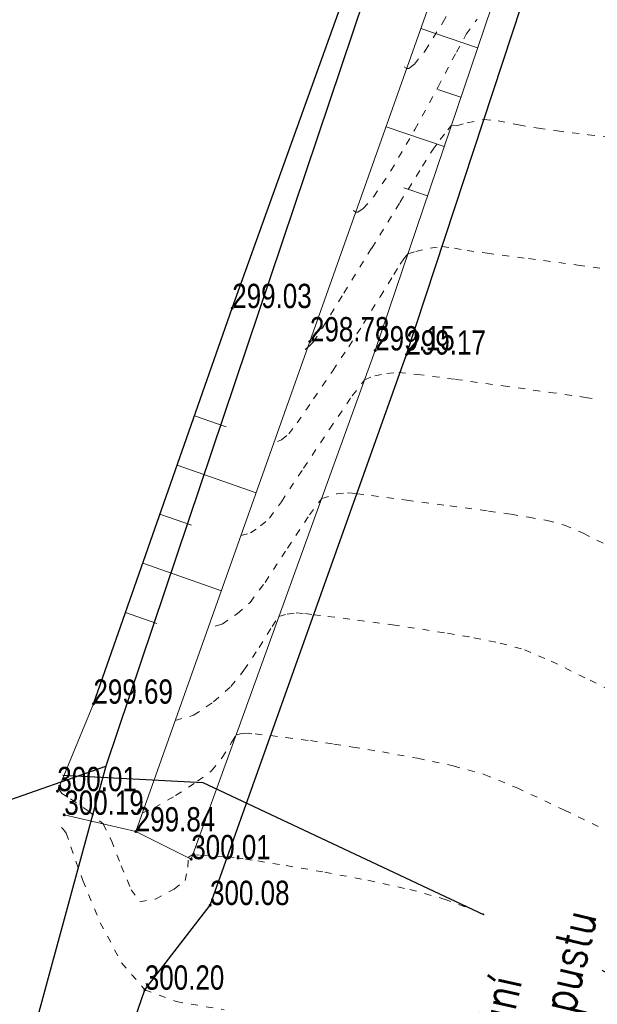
# Model space of a CAD drawing. Header units: feet. Extents: x -783217 to -782936, y -1044805 to -1043930.
# Tile 31 of 81: x -783071 to -783063, y -1044520 to -1044506. Entities that reach past the tile are written whole.
import ezdxf
from ezdxf import colors
from ezdxf.entities.mleader import LeaderData, LeaderLine
from ezdxf.math import Vec2, Vec3

# ---------------------------------------------------------------- set-up
doc = ezdxf.new("R2010")
doc.units = ezdxf.units.FT
doc.header["$MEASUREMENT"] = 0
doc.linetypes.add('ACAD_ISO07W100', pattern=[3, 0, -3])
for name, color, linetype, lineweight in [('BOURÁNÍ', 1, 'Continuous', 50), ('KN_hranice pozemků', 140, 'Continuous', 30), ('S_RIS', 12, 'Continuous', 9), ('Vrstevnice', 250, 'ACAD_ISO07W100', 15), ('Vrstva 51', 7, 'Continuous', 0), ('Z_svahování', 36, 'Continuous', 9), ('Z_VÝŠKY', 7, 'Continuous', 9), ('Z_VÝŠKY NETISK', 252, 'Continuous', 9)]:
    doc.layers.add(name, color=color, linetype=linetype, lineweight=lineweight)
for name, color, linetype in [('S_kabely NN', 92, 'SILVNNO'), ('Z_hrany ploch', 7, 'Continuous'), ('Z_oploceni', 3, 'PLOTDRTL')]:
    doc.layers.add(name, color=color, linetype=linetype)
doc.styles.add('ROMANS', font='romans.shx', dxfattribs={"width": 0.8})
doc.styles.add('Style-cs_Working', font='cs_Working.shx')
doc.linetypes.add('PLOTDRTL', pattern='A,5,[95,civil.shx,S=1,R=0,X=0,Y=0],5', length=10)
doc.linetypes.add('SILVNNO', pattern='A,7,-6.5,[28,civil.shx,S=1,R=0,X=0,Y=0],-6.5', length=20)

msp = doc.modelspace()

# ---------------------------------------------------------------- linework, layer by layer
at = {"layer": 'KN_hranice pozemků', "linetype": 'Continuous'}
for p, q in [((-783058.79, -1044484.59), (-783069.67, -1044516.92)), ((-783086.59, -1044522.84), (-783069.67, -1044516.92)), ((-783069.67, -1044516.92), (-783071.47, -1044523.51))]:
    msp.add_line(p, q, dxfattribs=at)
at = {"layer": 'S_kabely NN', "ltscale": 0.2}
msp.add_lwpolyline([(-783058.81, -1044522.69), (-783061.14, -1044520.51), (-783068.27, -1044517.16), (-783070.29, -1044517.055)], dxfattribs=at)
at = {"layer": 'S_RIS', "linetype": 'Continuous', "flags": 128}
msp.add_lwpolyline([(-783070.37, -1044517.28), (-783069.85, -1044516.02)], dxfattribs=at)
at = {"layer": 'Vrstevnice', "ltscale": 0.04}
for points, elevation in [([(-783065.367, -1044506.845), (-783065.361, -1044506.855), (-783065.336, -1044506.869), (-783065.305, -1044506.866), (-783065.226, -1044506.808), (-783065.07, -1044506.612), (-783064.816, -1044506.206), (-783064.477, -1044505.596)], 298.4), ([(-783066.105, -1044508.912), (-783066.1, -1044508.921), (-783066.07, -1044508.938), (-783066.04, -1044508.936), (-783065.963, -1044508.887), (-783065.812, -1044508.714), (-783065.564, -1044508.343), (-783065.218, -1044507.748), (-783064.885, -1044507.133), (-783064.619, -1044506.632), (-783064.478, -1044506.376), (-783064.319, -1044506.157)], 298.6), ([(-783066.799, -1044510.915), (-783066.741, -1044510.869), (-783066.679, -1044510.807), (-783066.551, -1044510.603), (-783066.242, -1044510.104), (-783065.84, -1044509.455), (-783065.433, -1044508.797), (-783065.108, -1044508.275), (-783064.955, -1044508.032), (-783064.853, -1044507.893), (-783064.744, -1044507.75), (-783064.691, -1044507.684), (-783064.617, -1044507.696), (-783064.464, -1044507.65), (-783064.223, -1044507.601), (-783064.019, -1044507.624), (-783063.723, -1044507.68), (-783063.438, -1044507.73), (-783063.17, -1044507.766), (-783062.723, -1044507.822), (-783062.193, -1044507.889)], 298.8), ([(-783067.196, -1044512.241), (-783067.141, -1044512.216), (-783067.036, -1044512.134), (-783066.916, -1044511.972), (-783066.677, -1044511.627), (-783066.401, -1044511.222), (-783066.171, -1044510.877), (-783065.958, -1044510.542), (-783065.719, -1044510.156), (-783065.522, -1044509.834), (-783065.432, -1044509.688), (-783065.378, -1044509.61), (-783065.319, -1044509.539), (-783065.205, -1044509.505), (-783064.998, -1044509.458), (-783064.827, -1044509.433), (-783064.647, -1044509.455), (-783064.466, -1044509.492), (-783064.178, -1044509.53), (-783063.581, -1044509.608), (-783062.868, -1044509.701), (-783062.235, -1044509.785)], 299), ([(-783067.725, -1044513.597), (-783067.588, -1044513.559), (-783067.441, -1044513.459), (-783067.314, -1044513.347), (-783067.142, -1044513.109), (-783066.821, -1044512.626), (-783066.448, -1044512.063), (-783066.123, -1044511.585), (-783065.944, -1044511.356), (-783065.797, -1044511.294), (-783065.62, -1044511.262), (-783065.451, -1044511.25), (-783065.183, -1044511.276), (-783064.633, -1044511.347), (-783063.948, -1044511.44), (-783063.275, -1044511.534), (-783062.763, -1044511.606), (-783062.558, -1044511.636)], 299.2), ([(-783068.098, -1044514.901), (-783067.997, -1044514.873), (-783067.779, -1044514.725), (-783067.592, -1044514.56), (-783067.377, -1044514.272), (-783067.052, -1044513.778), (-783066.738, -1044513.3), (-783066.56, -1044513.061), (-783066.347, -1044512.998), (-783066.189, -1044512.981), (-783066.122, -1044512.986), (-783066.055, -1044512.994), (-783065.841, -1044513.022), (-783065.335, -1044513.088), (-783064.714, -1044513.17), (-783064.155, -1044513.245), (-783063.833, -1044513.291), (-783063.578, -1044513.332), (-783063.312, -1044513.381), (-783063.064, -1044513.446), (-783062.794, -1044513.565), (-783062.408, -1044513.756)], 299.4), ([(-783068.672, -1044516.262), (-783068.406, -1044516.187), (-783068.118, -1044515.991), (-783067.87, -1044515.773), (-783067.681, -1044515.538), (-783067.463, -1044515.208), (-783067.276, -1044514.909), (-783067.177, -1044514.765), (-783067.056, -1044514.728), (-783066.927, -1044514.712), (-783066.802, -1044514.721), (-783066.677, -1044514.737), (-783066.472, -1044514.762), (-783066.043, -1044514.816), (-783065.539, -1044514.883), (-783065.109, -1044514.947), (-783064.748, -1044515.005), (-783064.367, -1044515.069), (-783063.991, -1044515.146), (-783063.641, -1044515.242), (-783063.252, -1044515.408), (-783062.694, -1044515.681), (-783062.085, -1044515.986)], 299.6), ([(-783069.145, -1044517.594), (-783068.973, -1044517.52), (-783068.667, -1044517.342), (-783068.35, -1044517.137), (-783068.148, -1044516.986), (-783067.997, -1044516.796), (-783067.86, -1044516.579), (-783067.793, -1044516.47), (-783067.73, -1044516.454), (-783067.665, -1044516.443), (-783067.519, -1044516.456), (-783067.299, -1044516.48), (-783067.074, -1044516.507), (-783066.722, -1044516.552), (-783066.384, -1044516.602), (-783066.112, -1044516.645), (-783065.686, -1044516.715), (-783065.179, -1044516.806), (-783064.665, -1044516.915), (-783064.218, -1044517.038), (-783063.746, -1044517.232), (-783063.061, -1044517.554), (-783062.283, -1044517.934)], 299.8), ([(-783070.344, -1044517.209), (-783070.345, -1044517.212), (-783070.351, -1044517.229), (-783070.354, -1044517.241), (-783070.304, -1044517.314), (-783070.179, -1044517.391), (-783069.926, -1044517.562), (-783069.711, -1044517.75), (-783069.59, -1044517.99), (-783069.45, -1044518.356), (-783069.308, -1044518.699), (-783069.182, -1044518.873), (-783068.957, -1044518.834), (-783068.687, -1044518.691), (-783068.527, -1044518.567), (-783068.488, -1044518.375), (-783068.487, -1044518.236), (-783068.426, -1044518.199), (-783068.308, -1044518.204), (-783068.08, -1044518.214), (-783067.921, -1044518.223), (-783067.79, -1044518.238), (-783067.66, -1044518.258), (-783067.483, -1044518.285), (-783067.075, -1044518.351), (-783066.517, -1044518.447), (-783065.895, -1044518.564), (-783065.293, -1044518.696), (-783064.794, -1044518.834), (-783064.235, -1044519.046), (-783063.616, -1044519.321), (-783063.018, -1044519.61), (-783062.521, -1044519.867)], 300), ([(-783070.308, -1044517.805), (-783070.305, -1044517.807), (-783070.292, -1044517.82), (-783070.266, -1044517.852), (-783070.241, -1044517.883), (-783070.176, -1044518.082), (-783070.003, -1044518.566), (-783069.751, -1044519.175), (-783069.444, -1044519.752), (-783069.11, -1044520.14), (-783068.659, -1044520.311), (-783067.965, -1044520.43)], 300.2)]:
    msp.add_lwpolyline(points, dxfattribs=dict(at, elevation=elevation))
at = {"layer": 'Vrstva 51', "color": 7, "linetype": 'Continuous', "lineweight": 53}
for p in [(-783067.85, -1044510.32), (-783066.73, -1044510.8), (-783065.79, -1044510.93), (-783065.34, -1044510.99), (-783069.85, -1044516.02), (-783070.37, -1044517.28), (-783070.27, -1044517.62), (-783069.24, -1044517.86), (-783068.44, -1044518.26), (-783068.17, -1044518.92), (-783069.11, -1044520.14)]:
    msp.add_point(p, dxfattribs=at)
at = {"layer": 'Z_hrany ploch', "linetype": 'Continuous', "flags": 128}
msp.add_lwpolyline([(-783069.78, -1044522.09), (-783069.11, -1044520.14), (-783068.17, -1044518.92), (-783065.34, -1044510.99), (-783060.63, -1044496.7), (-783058.15, -1044489.52), (-783054.21, -1044478.71), (-783051.52, -1044470.63), (-783047.77, -1044460.48), (-783044.92, -1044452.74), (-783039.54, -1044439), (-783035.01, -1044428.77), (-783027.11, -1044414.92), (-783026.57, -1044413.22), (-783027, -1044410.05), (-783021.92, -1044402.05), (-783014.87, -1044390.97)], dxfattribs=at)
at = {"layer": 'Z_oploceni', "ltscale": 0.5, "flags": 128}
msp.add_lwpolyline([(-783069.85, -1044516.02), (-783067.85, -1044510.32), (-783062.57, -1044495.64), (-783060.1, -1044489.01), (-783055.98, -1044477.67), (-783053.57, -1044471), (-783049.53, -1044459.53), (-783046.92, -1044451.85), (-783048.52, -1044451.58)], dxfattribs=at)
at = {"layer": 'Z_svahování', "linetype": 'Continuous', "flags": 128}
for points in [[(-783069.24, -1044517.86), (-783066.73, -1044510.8), (-783061.52, -1044496.11), (-783059.19, -1044489.29), (-783055.22, -1044478.02), (-783052.49, -1044470.63), (-783048.78, -1044460.04), (-783046.25, -1044452.21), (-783041.04, -1044438.32), (-783036.1, -1044427.98), (-783028.36, -1044414.94), (-783027.63, -1044412.82), (-783027.52, -1044409.5), (-783029.39, -1044407.82)], [(-783070.27, -1044517.62), (-783069.24, -1044517.86), (-783068.44, -1044518.26), (-783065.79, -1044510.93), (-783060.86, -1044496.37), (-783058.15, -1044489.52)], [(-783064.314, -1044506.571), (-783065.132, -1044506.294)], [(-783064.555, -1044507.281), (-783064.886, -1044507.169)], [(-783064.795, -1044507.992), (-783065.633, -1044507.708)], [(-783065.036, -1044508.702), (-783065.375, -1044508.587)], [(-783068.395, -1044511.873), (-783067.938, -1044512.033)], [(-783068.643, -1044512.581), (-783067.505, -1044512.98)], [(-783068.892, -1044513.288), (-783068.437, -1044513.448)], [(-783069.14, -1044513.996), (-783068.007, -1044514.393)], [(-783069.388, -1044514.704), (-783068.936, -1044514.862)]]:
    msp.add_lwpolyline(points, dxfattribs=at)

# ---------------------------------------------------------------- texts
at = {"layer": 'Z_VÝŠKY', "linetype": 'Continuous', "style": 'Style-cs_Working', "width": 0.8}
for s, p in [('299.03', (-783067.85, -1044510.32)), ('298.78', (-783066.73, -1044510.8)), ('299.17', (-783065.34, -1044510.99)), ('299.69', (-783069.85, -1044516.02)), ('300.01', (-783070.37, -1044517.28)), ('299.84', (-783069.24, -1044517.86)), ('300.01', (-783068.44, -1044518.26)), ('300.08', (-783068.17, -1044518.92)), ('300.20', (-783069.11, -1044520.14))]:
    msp.add_text(s, height=0.35, dxfattribs=at).set_placement(p)
at = {"layer": 'Z_VÝŠKY NETISK', "linetype": 'Continuous', "style": 'Style-cs_Working', "width": 0.8}
for s, p in [('299.15', (-783065.79, -1044510.93)), ('300.19', (-783070.27, -1044517.62))]:
    msp.add_text(s, height=0.35, dxfattribs=at).set_placement(p)

# ---------------------------------------------------------------- next in the draw order: leaders
at = {"layer": 'BOURÁNÍ', "linetype": 'ByBlock', "lineweight": 13}
ml = msp.add_multileader_mtext('Standard', dxfattribs=at)
ml.set_content('vybourání \\Pčela propustu', color=256, style='ROMANS')
ml.set_leader_properties()
ml.build(insert=Vec2(0, 0))
ml.multileader.update_dxf_attribs({"dogleg_length": 0.36, "arrow_head_size": 0.3})
ctx = ml.context
ctx.base_point, ctx.char_height, ctx.arrow_head_size, ctx.landing_gap_size, ctx.plane_origin, ctx.plane_x_axis, ctx.plane_y_axis = Vec3(-783064.433, -1044522.529), 0.5, 0.3, 0.09, Vec3(-783061.251, -1044524.281), Vec3(0.228351, 0.973579), Vec3(-0.973579, 0.228351)
notes = []
notes.append((ctx, [(0, (1, 1, 0), (-783064.516, -1044522.88), (0.228351, 0.973579), 0.36, [(0, [(-783061.834, -1044524.337)], 0, [])])]))
ctx.mtext.insert, ctx.mtext.text_direction, ctx.mtext.rotation, ctx.mtext.flow_direction = Vec3(-783064.737, -1044522.366), Vec3(0.228351, 0.973579), 1.340413, 5
ctx.mtext.has_bg_fill, ctx.mtext.bg_color, ctx.mtext.bg_scale_factor, ctx.mtext.bg_transparency, ctx.mtext.use_window_bg_color = 1, -1027028792, 1.5, 0, 1
for ctx, leaders in notes:
    for number, flags, end, landing, length, lines in leaders:
        leader = LeaderData()
        leader.index, (leader.has_last_leader_line, leader.has_dogleg_vector, leader.attachment_direction) = number, flags
        leader.last_leader_point, leader.dogleg_vector, leader.dogleg_length = Vec3(end), Vec3(landing), length
        for number, points, colour, breaks in lines:
            line = LeaderLine()
            line.index, line.vertices, line.color, line.breaks = number, Vec3.list(points), colors.encode_raw_color(colour), breaks
            leader.lines.append(line)
        ctx.leaders.append(leader)

doc.saveas('drawing.dxf')
